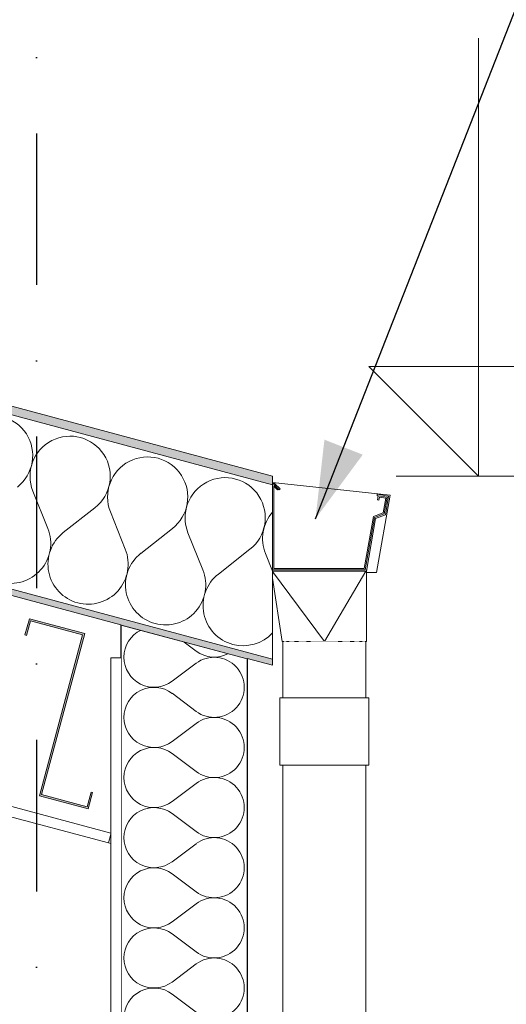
# Model space of a CAD drawing. Header units: millimetres. Extents: x -12989 to 381717, y -50461 to 30884.
# Tile 59 of 63: x 378265 to 378843, y -40516 to -39346. Entities that reach past the tile are written whole.
import ezdxf
from ezdxf.enums import TextEntityAlignment as Align

# ---------------------------------------------------------------- set-up
doc = ezdxf.new("R2010")
doc.units = ezdxf.units.MM
doc.header["$MEASUREMENT"] = 0
doc.linetypes.add('Kropki i Kreski', pattern=[360, 180, -90, 0, -90])
doc.linetypes.add('Wipeout_Contour', pattern=[1000, 0, -1000])
for name, color, linetype in [('A_WYM_SYTUACJA', 7, 'Continuous'), ('AS_Belki.Import IFC', 7, 'Continuous'), ('AS_Blachy.Import IFC', 7, 'Continuous'), ('Nowe_04-ŚCIANY DZIAŁOWE', 7, 'Continuous'), ('Nowe_A__DACHY', 7, 'Continuous'), ('Nowe_A__SCIANY', 7, 'Continuous'), ('Nowe_A_WN_WYPOSAZENIE', 7, 'Continuous'), ('Nowe_A_WYM', 7, 'Continuous'), ('Nowe_Warstwa IFC.Import IFC', 7, 'Continuous')]:
    doc.layers.add(name, color=color, linetype=linetype)
for name, color, linetype, lineweight in [('A_WYM_SYTUACJA_Nr_pióra__1', 7, 'Continuous', 13), ('A_WYM_SYTUACJA_Nr_pióra__45', 7, 'Continuous', 15), ('A_WYM_SYTUACJA_Nr_pióra__85', 7, 'Continuous', 13), ('AS_Belki.Import IFC_Nr_pióra__1', 7, 'Continuous', 13), ('AS_Blachy.Import IFC_Nr_pióra__4', 7, 'Continuous', 13), ('Nowe_A__DACHY_Nr_pióra__52', 7, 'Continuous', 15), ('Nowe_A__DACHY_Nr_pióra__72', 7, 'Continuous', 13), ('Nowe_A__SCIANY_Nr_pióra__27', 7, 'Continuous', 25), ('Nowe_A_OZN_ODNOSNIKI_Nr_pióra__85', 7, 'Continuous', 13), ('Nowe_A_WN_WYPOSAZENIE_Nr_pióra__2', 7, 'Continuous', 13), ('Nowe_A_WN_WYPOSAZENIE_Nr_pióra__24', 7, 'Continuous', 15), ('Nowe_A_WYM_Nr_pióra__1', 7, 'Continuous', 13), ('Nowe_A_WYM_Nr_pióra__45', 7, 'Continuous', 15), ('Nowe_A_WYM_Nr_pióra__85', 7, 'Continuous', 13), ('Nowe_Warstwa IFC.Import IFC_Nr_pióra__1', 7, 'Continuous', 13), ('Nowe_Warstwa IFC.Import IFC_Nr_pióra__25', 7, 'Continuous', 25)]:
    doc.layers.add(name, color=color, linetype=linetype, lineweight=lineweight)
for name, color, linetype, lineweight, true_color in [('Nowe_A__DACHY_Nr_pióra__162', 7, 'Continuous', 5, 0x6a6a6a), ('Nowe_A__DACHY_Nr_pióra__174', 7, 'Continuous', 5, 0x6a6a6a), ('Nowe_A__SCIANY_Nr_pióra__174', 7, 'Continuous', 5, 0x6a6a6a)]:
    doc.layers.add(name, color=color, linetype=linetype, lineweight=lineweight, true_color=true_color)
doc.styles.add('STYL_AUTOMATYCZNY_1', font='arial.ttf')
doc.styles.add('STYL_AUTOMATYCZNY_5', font='arial.ttf')
doc.dimstyles.new('STYL_AUTOMATYCZNY__1', dxfattribs={"dimtxt": 139.999998, "dimasz": 57, "dimexe": 0.18, "dimexo": 0.0625, "dimgap": 0, "dimtad": 1, "dimdec": 0, "dimlfac": 0.1, "dimzin": 0, "dimdsep": 46, "dimtxsty": 'STYL_AUTOMATYCZNY_5', "dimblk": 'ARROWHEAD_6', "dimblk1": 'ARROWHEAD_6', "dimblk2": 'ARROWHEAD_6', "dimcen": 0.09, "dimse1": 1, "dimse2": 1, "dimclrd": 7, "dimclre": 7, "dimclrt": 7, "dimadec": 0, "dimazin": 0, "dimtfac": 1, "dimtdec": 4, "dimtmove": 0, "dimatfit": 3, "dimfxl": 0, "dimtolj": 1, "dimtzin": 0, "dimarcsym": 0})
doc.dimstyles.new('STYL_AUTOMATYCZNY__3', dxfattribs={"dimtxt": 0.18, "dimasz": 91.2, "dimexe": 0.18, "dimexo": 0.0625, "dimgap": 0, "dimtad": 0, "dimtih": 1, "dimtoh": 1, "dimdec": 4, "dimzin": 0, "dimdsep": 46, "dimcen": 0.09, "dimadec": 0, "dimazin": 0, "dimtfac": 1, "dimtdec": 4, "dimtmove": 0, "dimatfit": 3, "dimldrblk": 'ARROWHEAD_5', "dimfxl": 0, "dimtolj": 1, "dimtzin": 0, "dimarcsym": 0})

# ---------------------------------------------------------------- blocks, each defined once
blk = doc.blocks.new('*X11', base_point=(363535.4, -45960.6))
at = {"layer": 'Nowe_A__SCIANY_Nr_pióra__174', "color": 251, "linetype": 'Continuous', "lineweight": 5, "true_color": 0x6a6a6a}
for p, q in [((378474.7, -40096.3), (378458.9, -40084.4)), ((378474.7, -40110.6), (378446.1, -40132)), ((378474.7, -40167.7), (378446.1, -40146.3)), ((378474.7, -40182), (378446.1, -40203.4)), ((378474.7, -40239.2), (378446.1, -40217.7)), ((378474.7, -40253.4), (378446.1, -40274.9)), ((378474.7, -40310.6), (378446.1, -40289.2)), ((378474.7, -40324.9), (378446.1, -40346.3)), ((378474.7, -40382), (378446.1, -40360.6)), ((378474.7, -40396.3), (378446.1, -40417.7)), ((378474.7, -40453.4), (378446.1, -40432)), ((378474.7, -40467.7), (378446.1, -40489.2)), ((378474.7, -40524.9), (378446.1, -40503.4))]:
    blk.add_line(p, q, dxfattribs=at)
for centre, start, end in [((378424.7, -40103.4), 115.3709, 180), ((378424.7, -40103.4), 180, 306.8699), ((378496.1, -40067.7), 233.1301, 298.8053), ((378496.1, -40139.2), 233.1301, 126.8699), ((378424.7, -40174.9), 53.1301, 180), ((378424.7, -40174.9), 180, 306.8699), ((378496.1, -40210.6), 233.1301, 126.8699), ((378424.7, -40246.3), 53.1301, 180), ((378424.7, -40246.3), 180, 306.8699), ((378496.1, -40282), 233.1301, 126.8699), ((378424.7, -40317.7), 53.1301, 180), ((378424.7, -40317.7), 180, 306.8699), ((378496.1, -40353.4), 233.1301, 126.8699), ((378424.7, -40389.2), 53.1301, 180), ((378424.7, -40389.2), 180, 306.8699), ((378496.1, -40424.9), 233.1301, 126.8699), ((378424.7, -40460.6), 53.1301, 180), ((378424.7, -40460.6), 180, 306.8699), ((378496.1, -40496.3), 233.1301, 126.8699), ((378424.7, -40532), 53.1301, 180)]:
    blk.add_arc(centre, 35.7, start, end, dxfattribs=at)
blk = doc.blocks.new('ElemPrzekroju_2_1', base_point=(363535.4, -45960.6))
at = {"color": 254, "linetype": 'Wipeout_Contour', "lineweight": 0, "ltscale": 13711763.05089713}
blk.add_wipeout([(378535.4, -40640.6), (378535.4, -40104.9), (378385.4, -40064.8), (378385.4, -40640.6), (378405.4, -40660.6), (378385.4, -40680.6), (378385.4, -41640.6), (378405.4, -41660.6), (378385.4, -41680.6), (378385.4, -42640.6), (378405.4, -42660.6), (378385.4, -42680.6), (378385.4, -43640.6), (378405.4, -43660.6), (378385.4, -43680.6), (378385.4, -44640.6), (378405.4, -44660.6), (378385.4, -44680.6), (378385.4, -45640.6), (378405.4, -45660.6), (378515.4, -45660.6), (378535.4, -45640.6), (378535.4, -44680.6), (378515.4, -44660.6), (378535.4, -44640.6), (378535.4, -43680.6), (378515.4, -43660.6), (378535.4, -43640.6), (378535.4, -42680.6), (378515.4, -42660.6), (378535.4, -42640.6), (378535.4, -41680.6), (378515.4, -41660.6), (378535.4, -41640.6), (378535.4, -40680.6), (378515.4, -40660.6)], dxfattribs=at).dxf.layer = 'Nowe_A__SCIANY'
at = {"layer": 'Nowe_A__SCIANY_Nr_pióra__27', "color": 7, "linetype": 'Continuous', "lineweight": 25}
for p, q in [((378385.4, -40064.8), (378385.4, -40640.6)), ((378385.4, -40064.8), (378535.4, -40104.9)), ((378535.4, -40104.9), (378535.4, -40640.6))]:
    blk.add_line(p, q, dxfattribs=at)
at = {"layer": 'Nowe_A__SCIANY', "lineweight": 0}
blk.add_blockref('*X11', (363535.4, -45960.6), dxfattribs=at)
blk = doc.blocks.new('ElemPrzekroju_9_1', base_point=(363535.4, -45960.6))
at = {"color": 254, "linetype": 'Wipeout_Contour', "lineweight": 0, "ltscale": 9899444.860514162}
blk.add_wipeout([(378565.4, -39896), (378565.4, -39897.2), (378567.9, -39897.2), (378574.3, -39903.6), (378573.3, -39904.7), (378572.2, -39903.6), (378571.1, -39904.7), (378566.9, -39900.4), (378566.9, -39998.2), (378674.1, -39998.2), (378685.1, -39936.3), (378696.6, -39932.1), (378699.7, -39914.7), (378692.1, -39913.4), (378691.5, -39916.8), (378690.1, -39916.6), (378690.9, -39911.8), (378689.4, -39911.6), (378689.7, -39909.9), (378703.1, -39912.3), (378699.3, -39934.3), (378687.7, -39938.5), (378676.9, -39999.8), (378676.9, -40002.7), (378688.7, -40002.7), (378704.9, -39911.1)], dxfattribs=at).dxf.layer = 'Nowe_A_WN_WYPOSAZENIE'
at = {"layer": 'Nowe_A_WN_WYPOSAZENIE_Nr_pióra__2', "color": 7, "linetype": 'Continuous', "lineweight": 13}
for p, q in [((378565.4, -39896), (378704.9, -39911.1)), ((378704.9, -39911.1), (378688.7, -40002.7)), ((378688.7, -40002.7), (378676.9, -40002.7))]:
    blk.add_line(p, q, dxfattribs=at)
blk = doc.blocks.new('ElemPrzekroju_14_1', base_point=(363535.4, -45960.6))
at = {"color": 254, "linetype": 'Wipeout_Contour', "lineweight": 0, "ltscale": 2283995.326016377}
blk.add_wipeout([(378565.4, -39898.7), (378567.3, -39898.7), (378573.3, -39904.7), (378574.3, -39903.6), (378567.9, -39897.2), (378565.4, -39897.2)], dxfattribs=at).dxf.layer = 'Nowe_A_WN_WYPOSAZENIE'
at = {"color": 254, "linetype": 'Wipeout_Contour', "lineweight": 0, "ltscale": 1523148.992996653}
blk.add_wipeout([(378674.5, -40084.7), (378676.9, -40084.7), (378676.9, -39999.8), (378676.9, -39999.8)], dxfattribs=at).dxf.layer = 'Nowe_A_WN_WYPOSAZENIE'
at = {"color": 254, "linetype": 'Wipeout_Contour', "lineweight": 0, "ltscale": 1523139.737348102}
blk.add_wipeout([(378667.4, -40084.7), (378674.5, -40084.7), (378676.9, -39999.8), (378676.9, -40000)], dxfattribs=at).dxf.layer = 'Nowe_A_WN_WYPOSAZENIE'
at = {"color": 254, "linetype": 'Wipeout_Contour', "lineweight": 0, "ltscale": 1903904.684914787}
blk.add_wipeout([(378656.3, -40084.7), (378667.4, -40084.7), (378676.9, -40000), (378676.7, -40001.2), (378676.5, -40001.2)], dxfattribs=at).dxf.layer = 'Nowe_A_WN_WYPOSAZENIE'
at = {"color": 254, "linetype": 'Wipeout_Contour', "lineweight": 0, "ltscale": 1523096.488793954}
blk.add_wipeout([(378642.4, -40084.7), (378656.3, -40084.7), (378676.5, -40001.2), (378676.3, -40001.2)], dxfattribs=at).dxf.layer = 'Nowe_A_WN_WYPOSAZENIE'
at = {"color": 254, "linetype": 'Wipeout_Contour', "lineweight": 0, "ltscale": 1523066.839790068}
blk.add_wipeout([(378626.9, -40084.7), (378642.4, -40084.7), (378676.3, -40001.2), (378676, -40001.2)], dxfattribs=at).dxf.layer = 'Nowe_A_WN_WYPOSAZENIE'
at = {"color": 254, "linetype": 'Wipeout_Contour', "lineweight": 0, "ltscale": 1522816.563268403}
blk.add_wipeout([(378565.4, -40001.7), (378565.4, -40002.4), (378611.5, -40084.7), (378626.9, -40084.7)], dxfattribs=at).dxf.layer = 'Nowe_A_WN_WYPOSAZENIE'
at = {"color": 254, "linetype": 'Wipeout_Contour', "lineweight": 0, "ltscale": 1522787.575064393}
blk.add_wipeout([(378565.4, -40002.4), (378565.4, -40003.5), (378597.5, -40084.7), (378611.5, -40084.7)], dxfattribs=at).dxf.layer = 'Nowe_A_WN_WYPOSAZENIE'
at = {"color": 254, "linetype": 'Wipeout_Contour', "lineweight": 0, "ltscale": 1522763.068998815}
blk.add_wipeout([(378597.5, -40084.7), (378565.4, -40003.5), (378565.4, -40005.3), (378586.5, -40084.7)], dxfattribs=at).dxf.layer = 'Nowe_A_WN_WYPOSAZENIE'
at = {"color": 254, "linetype": 'Wipeout_Contour', "lineweight": 0, "ltscale": 1522745.469160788}
blk.add_wipeout([(378586.5, -40084.7), (378565.4, -40005.3), (378565.4, -40007.9), (378579.4, -40084.7)], dxfattribs=at).dxf.layer = 'Nowe_A_WN_WYPOSAZENIE'
at = {"color": 254, "linetype": 'Wipeout_Contour', "lineweight": 0, "ltscale": 1522736.247268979}
blk.add_wipeout([(378579.4, -40084.7), (378565.4, -40007.9), (378565.4, -40009.5), (378576.9, -40084.7)], dxfattribs=at).dxf.layer = 'Nowe_A_WN_WYPOSAZENIE'
at = {"color": 254, "linetype": 'Wipeout_Contour', "lineweight": 0, "ltscale": 1522871.954524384}
blk.add_wipeout([(378565.4, -40001.2), (378565.4, -40001.7), (378626.9, -40084.7), (378676, -40001.2)], dxfattribs=at).dxf.layer = 'Nowe_A_WN_WYPOSAZENIE'
at = {"layer": 'Nowe_A_WN_WYPOSAZENIE_Nr_pióra__2', "color": 7, "linetype": 'Continuous', "lineweight": 13}
for p, q in [((378576.9, -40084.7), (378565.4, -40009.5)), ((378576.9, -40084.7), (378577.7, -40084.7)), ((378578.8, -40084.7), (378579.4, -40084.7)), ((378579.4, -40084.7), (378582.1, -40084.7)), ((378585.2, -40084.7), (378586.5, -40084.7)), ((378586.5, -40084.7), (378591.6, -40084.7)), ((378596.2, -40084.7), (378597.5, -40084.7)), ((378597.5, -40084.7), (378605.8, -40084.7)), ((378610.6, -40084.7), (378611.5, -40084.7)), ((378611.5, -40084.7), (378626.9, -40084.7)), ((378626.9, -40084.7), (378642.4, -40084.7)), ((378642.4, -40084.7), (378643.2, -40084.7)), ((378648, -40084.7), (378656.3, -40084.7)), ((378656.3, -40084.7), (378657.6, -40084.7)), ((378662.2, -40084.7), (378667.4, -40084.7)), ((378667.4, -40084.7), (378668.6, -40084.7)), ((378671.7, -40084.7), (378674.5, -40084.7)), ((378674.5, -40084.7), (378675.1, -40084.7)), ((378676.1, -40084.7), (378676.9, -40084.7))]:
    blk.add_line(p, q, dxfattribs=at)
at = {"color": 254, "linetype": 'Wipeout_Contour', "lineweight": 0, "ltscale": 5330828.233531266}
blk.add_wipeout([(378565.4, -39999.7), (378565.4, -40001.2), (378676.7, -40001.2), (378687.7, -39938.5), (378699.3, -39934.3), (378703.1, -39912.3), (378689.7, -39909.9), (378689.4, -39911.6), (378690.9, -39911.8), (378690.9, -39911.7), (378701.4, -39913.5), (378697.9, -39933.2), (378686.4, -39937.4), (378675.4, -39999.7)], dxfattribs=at).dxf.layer = 'Nowe_A_WN_WYPOSAZENIE'
at = {"color": 254, "linetype": 'Wipeout_Contour', "lineweight": 0, "ltscale": 7234152.797481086}
blk.add_wipeout([(378567.3, -39898.7), (378565.4, -39898.7), (378565.4, -39999.7), (378675.4, -39999.7), (378686.4, -39937.4), (378697.9, -39933.2), (378701.4, -39913.5), (378690.9, -39911.7), (378690.1, -39916.6), (378691.5, -39916.8), (378692.1, -39913.4), (378699.7, -39914.7), (378696.6, -39932.1), (378685.1, -39936.3), (378674.1, -39998.2), (378566.9, -39998.2), (378566.9, -39900.4), (378571.1, -39904.7), (378572.2, -39903.6)], dxfattribs=at).dxf.layer = 'Nowe_A_WN_WYPOSAZENIE'
at = {"layer": 'Nowe_A_WN_WYPOSAZENIE_Nr_pióra__2', "color": 7, "linetype": 'Continuous', "lineweight": 13}
for p, q in [((378565.4, -39897.2), (378567.9, -39897.2)), ((378567.9, -39897.2), (378574.3, -39903.6)), ((378573.3, -39904.7), (378572.2, -39903.6)), ((378574.3, -39903.6), (378573.3, -39904.7)), ((378689.4, -39911.6), (378689.7, -39909.9)), ((378690.9, -39911.8), (378689.4, -39911.6)), ((378689.7, -39909.9), (378703.1, -39912.3)), ((378703.1, -39912.3), (378699.3, -39934.3)), ((378687.7, -39938.5), (378676.7, -40001.2)), ((378699.3, -39934.3), (378687.7, -39938.5)), ((378676.7, -40001.2), (378565.4, -40001.2)), ((378626.9, -40084.7), (378565.4, -40001.7)), ((378626.9, -40084.7), (378676, -40001.2)), ((378676.9, -40084.7), (378676.9, -39999.8))]:
    blk.add_line(p, q, dxfattribs=at)
at = {"layer": 'Nowe_A_WN_WYPOSAZENIE_Nr_pióra__24', "color": 7, "linetype": 'Continuous', "lineweight": 15}
for p, q in [((378567.3, -39898.7), (378565.4, -39898.7)), ((378566.9, -39900.4), (378566.9, -39998.2)), ((378566.9, -39900.4), (378571.1, -39904.7)), ((378567.3, -39898.7), (378572.2, -39903.6)), ((378572.2, -39903.6), (378571.1, -39904.7)), ((378690.9, -39911.7), (378690.1, -39916.6)), ((378690.1, -39916.6), (378691.5, -39916.8)), ((378690.9, -39911.7), (378701.4, -39913.5)), ((378692.1, -39913.4), (378691.5, -39916.8)), ((378692.1, -39913.4), (378699.7, -39914.7)), ((378699.7, -39914.7), (378696.6, -39932.1)), ((378701.4, -39913.5), (378697.9, -39933.2)), ((378696.6, -39932.1), (378685.1, -39936.3)), ((378685.1, -39936.3), (378674.1, -39998.2)), ((378686.4, -39937.4), (378675.4, -39999.7)), ((378697.9, -39933.2), (378686.4, -39937.4)), ((378675.4, -39999.7), (378565.4, -39999.7)), ((378674.1, -39998.2), (378566.9, -39998.2))]:
    blk.add_line(p, q, dxfattribs=at)
blk = doc.blocks.new('ElemPrzekroju_15_1', base_point=(363535.4, -45960.6))
at = {"color": 254, "linetype": 'Wipeout_Contour', "lineweight": 0, "ltscale": 1522801.406114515}
blk.add_wipeout([(378577.7, -40151.5), (378583.6, -40151.5), (378583.6, -40084.7), (378577.7, -40084.7)], dxfattribs=at).dxf.layer = 'Nowe_A_WN_WYPOSAZENIE'
at = {"color": 254, "linetype": 'Wipeout_Contour', "lineweight": 0, "ltscale": 1523154.618751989}
blk.add_wipeout([(378583.6, -40231.5), (378577.7, -40231.5), (378577.7, -41651.5), (378583.6, -41651.5)], dxfattribs=at).dxf.layer = 'Nowe_A_WN_WYPOSAZENIE'
at = {"color": 254, "linetype": 'Wipeout_Contour', "lineweight": 0, "ltscale": 1522835.417721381}
blk.add_wipeout([(378594.8, -40084.7), (378583.6, -40084.7), (378583.6, -40151.5), (378594.8, -40151.5)], dxfattribs=at).dxf.layer = 'Nowe_A_WN_WYPOSAZENIE'
at = {"color": 254, "linetype": 'Wipeout_Contour', "lineweight": 0, "ltscale": 1523188.622482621}
blk.add_wipeout([(378594.8, -40231.5), (378583.6, -40231.5), (378583.6, -41651.5), (378594.8, -41651.5)], dxfattribs=at).dxf.layer = 'Nowe_A_WN_WYPOSAZENIE'
at = {"layer": 'Nowe_A_WN_WYPOSAZENIE_Nr_pióra__2', "color": 7, "linetype": 'Continuous', "lineweight": 13}
for p, q in [((378577.7, -40084.7), (378578.8, -40084.7)), ((378582.1, -40084.7), (378583.6, -40084.7)), ((378583.6, -40084.7), (378585.2, -40084.7))]:
    blk.add_line(p, q, dxfattribs=at)
at = {"color": 254, "linetype": 'Wipeout_Contour', "lineweight": 0, "ltscale": 1522887.526669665}
blk.add_wipeout([(378609.8, -40084.7), (378594.8, -40084.7), (378594.8, -40151.5), (378609.8, -40151.5)], dxfattribs=at).dxf.layer = 'Nowe_A_WN_WYPOSAZENIE'
at = {"color": 254, "linetype": 'Wipeout_Contour', "lineweight": 0, "ltscale": 1522814.849265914}
blk.add_wipeout([(378574.1, -40231.5), (378578.4, -40231.5), (378578.4, -40151.5), (378574.1, -40151.5)], dxfattribs=at).dxf.layer = 'Nowe_A_WN_WYPOSAZENIE'
at = {"color": 254, "linetype": 'Wipeout_Contour', "lineweight": 0, "ltscale": 1523240.719340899}
blk.add_wipeout([(378609.8, -40231.5), (378594.8, -40231.5), (378594.8, -41651.5), (378609.8, -41651.5)], dxfattribs=at).dxf.layer = 'Nowe_A_WN_WYPOSAZENIE'
at = {"layer": 'Nowe_A_WN_WYPOSAZENIE_Nr_pióra__2', "color": 7, "linetype": 'Continuous', "lineweight": 13}
for p, q in [((378591.6, -40084.7), (378594.8, -40084.7)), ((378594.8, -40084.7), (378596.2, -40084.7))]:
    blk.add_line(p, q, dxfattribs=at)
at = {"color": 254, "linetype": 'Wipeout_Contour', "lineweight": 0, "ltscale": 1522951.447700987}
blk.add_wipeout([(378609.8, -40084.7), (378609.8, -40151.5), (378626.9, -40151.5), (378626.9, -40084.7)], dxfattribs=at).dxf.layer = 'Nowe_A_WN_WYPOSAZENIE'
at = {"color": 254, "linetype": 'Wipeout_Contour', "lineweight": 0, "ltscale": 1522842.3459697}
blk.add_wipeout([(378578.4, -40231.5), (378587.9, -40231.5), (378587.9, -40151.5), (378578.4, -40151.5)], dxfattribs=at).dxf.layer = 'Nowe_A_WN_WYPOSAZENIE'
at = {"color": 254, "linetype": 'Wipeout_Contour', "lineweight": 0, "ltscale": 1523304.625554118}
blk.add_wipeout([(378609.8, -41651.5), (378626.9, -41651.5), (378626.9, -40231.5), (378609.8, -40231.5)], dxfattribs=at).dxf.layer = 'Nowe_A_WN_WYPOSAZENIE'
at = {"layer": 'Nowe_A_WN_WYPOSAZENIE_Nr_pióra__2', "color": 7, "linetype": 'Continuous', "lineweight": 13}
for p, q in [((378577.7, -40151.5), (378577.7, -40084.7)), ((378605.8, -40084.7), (378609.8, -40084.7)), ((378609.8, -40084.7), (378610.6, -40084.7)), ((378574.1, -40151.5), (378578.4, -40151.5)), ((378574.1, -40231.5), (378574.1, -40151.5)), ((378574.1, -40231.5), (378578.4, -40231.5)), ((378577.7, -41651.5), (378577.7, -40231.5))]:
    blk.add_line(p, q, dxfattribs=at)
at = {"color": 254, "linetype": 'Wipeout_Contour', "lineweight": 0, "ltscale": 1523019.470956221}
blk.add_wipeout([(378626.9, -40151.5), (378644, -40151.5), (378644, -40084.7), (378626.9, -40084.7)], dxfattribs=at).dxf.layer = 'Nowe_A_WN_WYPOSAZENIE'
at = {"color": 254, "linetype": 'Wipeout_Contour', "lineweight": 0, "ltscale": 1522888.707003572}
blk.add_wipeout([(378587.9, -40231.5), (378601.7, -40231.5), (378601.7, -40151.5), (378587.9, -40151.5)], dxfattribs=at).dxf.layer = 'Nowe_A_WN_WYPOSAZENIE'
at = {"color": 254, "linetype": 'Wipeout_Contour', "lineweight": 0, "ltscale": 1523372.633041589}
blk.add_wipeout([(378626.9, -41651.5), (378644, -41651.5), (378644, -40231.5), (378626.9, -40231.5)], dxfattribs=at).dxf.layer = 'Nowe_A_WN_WYPOSAZENIE'
at = {"layer": 'Nowe_A_WN_WYPOSAZENIE_Nr_pióra__2', "color": 7, "linetype": 'Continuous', "lineweight": 13}
for p, q in [((378578.4, -40151.5), (378587.9, -40151.5)), ((378578.4, -40231.5), (378587.9, -40231.5))]:
    blk.add_line(p, q, dxfattribs=at)
at = {"color": 254, "linetype": 'Wipeout_Contour', "lineweight": 0, "ltscale": 1523083.391829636}
blk.add_wipeout([(378644, -40151.5), (378659, -40151.5), (378659, -40084.7), (378644, -40084.7)], dxfattribs=at).dxf.layer = 'Nowe_A_WN_WYPOSAZENIE'
at = {"color": 254, "linetype": 'Wipeout_Contour', "lineweight": 0, "ltscale": 1522948.908445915}
blk.add_wipeout([(378601.7, -40231.5), (378618.2, -40231.5), (378618.2, -40151.5), (378601.7, -40151.5)], dxfattribs=at).dxf.layer = 'Nowe_A_WN_WYPOSAZENIE'
at = {"color": 254, "linetype": 'Wipeout_Contour', "lineweight": 0, "ltscale": 1523436.539099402}
blk.add_wipeout([(378659, -40231.5), (378644, -40231.5), (378644, -41651.5), (378659, -41651.5)], dxfattribs=at).dxf.layer = 'Nowe_A_WN_WYPOSAZENIE'
at = {"layer": 'Nowe_A_WN_WYPOSAZENIE_Nr_pióra__2', "color": 7, "linetype": 'Continuous', "lineweight": 13}
for p, q in [((378643.2, -40084.7), (378644, -40084.7)), ((378644, -40084.7), (378648, -40084.7)), ((378587.9, -40151.5), (378601.7, -40151.5)), ((378587.9, -40231.5), (378601.7, -40231.5))]:
    blk.add_line(p, q, dxfattribs=at)
at = {"color": 254, "linetype": 'Wipeout_Contour', "lineweight": 0, "ltscale": 1523135.500544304}
blk.add_wipeout([(378659, -40151.5), (378670.2, -40151.5), (378670.2, -40084.7), (378659, -40084.7)], dxfattribs=at).dxf.layer = 'Nowe_A_WN_WYPOSAZENIE'
at = {"color": 254, "linetype": 'Wipeout_Contour', "lineweight": 0, "ltscale": 1523016.426549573}
blk.add_wipeout([(378618.2, -40231.5), (378635.6, -40231.5), (378635.6, -40151.5), (378618.2, -40151.5)], dxfattribs=at).dxf.layer = 'Nowe_A_WN_WYPOSAZENIE'
at = {"color": 254, "linetype": 'Wipeout_Contour', "lineweight": 0, "ltscale": 1523488.635737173}
blk.add_wipeout([(378670.2, -40231.5), (378659, -40231.5), (378659, -41651.5), (378670.2, -41651.5)], dxfattribs=at).dxf.layer = 'Nowe_A_WN_WYPOSAZENIE'
at = {"layer": 'Nowe_A_WN_WYPOSAZENIE_Nr_pióra__2', "color": 7, "linetype": 'Continuous', "lineweight": 13}
for p, q in [((378657.6, -40084.7), (378659, -40084.7)), ((378659, -40084.7), (378662.2, -40084.7)), ((378601.7, -40151.5), (378618.2, -40151.5)), ((378601.7, -40231.5), (378618.2, -40231.5))]:
    blk.add_line(p, q, dxfattribs=at)
at = {"color": 254, "linetype": 'Wipeout_Contour', "lineweight": 0, "ltscale": 1523169.512274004}
blk.add_wipeout([(378670.2, -40151.5), (378676.1, -40151.5), (378676.1, -40084.7), (378670.2, -40084.7)], dxfattribs=at).dxf.layer = 'Nowe_A_WN_WYPOSAZENIE'
at = {"color": 254, "linetype": 'Wipeout_Contour', "lineweight": 0, "ltscale": 1523083.944685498}
blk.add_wipeout([(378635.6, -40231.5), (378652.1, -40231.5), (378652.1, -40151.5), (378635.6, -40151.5)], dxfattribs=at).dxf.layer = 'Nowe_A_WN_WYPOSAZENIE'
at = {"color": 254, "linetype": 'Wipeout_Contour', "lineweight": 0, "ltscale": 1523522.639584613}
blk.add_wipeout([(378670.2, -41651.5), (378676.1, -41651.5), (378676.1, -40231.5), (378670.2, -40231.5)], dxfattribs=at).dxf.layer = 'Nowe_A_WN_WYPOSAZENIE'
at = {"layer": 'Nowe_A_WN_WYPOSAZENIE_Nr_pióra__2', "color": 7, "linetype": 'Continuous', "lineweight": 13}
for p, q in [((378668.6, -40084.7), (378670.2, -40084.7)), ((378670.2, -40084.7), (378671.7, -40084.7)), ((378675.1, -40084.7), (378676.1, -40084.7)), ((378618.2, -40151.5), (378635.6, -40151.5)), ((378618.2, -40231.5), (378635.6, -40231.5))]:
    blk.add_line(p, q, dxfattribs=at)
at = {"color": 254, "linetype": 'Wipeout_Contour', "lineweight": 0, "ltscale": 1523144.14621087}
blk.add_wipeout([(378652.1, -40231.5), (378665.9, -40231.5), (378665.9, -40151.5), (378652.1, -40151.5)], dxfattribs=at).dxf.layer = 'Nowe_A_WN_WYPOSAZENIE'
at = {"layer": 'Nowe_A_WN_WYPOSAZENIE_Nr_pióra__2', "color": 7, "linetype": 'Continuous', "lineweight": 13}
for p, q in [((378635.6, -40151.5), (378652.1, -40151.5)), ((378635.6, -40231.5), (378652.1, -40231.5))]:
    blk.add_line(p, q, dxfattribs=at)
at = {"color": 254, "linetype": 'Wipeout_Contour', "lineweight": 0, "ltscale": 1523190.507343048}
blk.add_wipeout([(378665.9, -40231.5), (378675.4, -40231.5), (378675.4, -40151.5), (378665.9, -40151.5)], dxfattribs=at).dxf.layer = 'Nowe_A_WN_WYPOSAZENIE'
at = {"layer": 'Nowe_A_WN_WYPOSAZENIE_Nr_pióra__2', "color": 7, "linetype": 'Continuous', "lineweight": 13}
for p, q in [((378652.1, -40151.5), (378665.9, -40151.5)), ((378652.1, -40231.5), (378665.9, -40231.5))]:
    blk.add_line(p, q, dxfattribs=at)
at = {"color": 254, "linetype": 'Wipeout_Contour', "lineweight": 0, "ltscale": 1523218.004118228}
blk.add_wipeout([(378675.4, -40231.5), (378679.7, -40231.5), (378679.7, -40151.5), (378675.4, -40151.5)], dxfattribs=at).dxf.layer = 'Nowe_A_WN_WYPOSAZENIE'
at = {"layer": 'Nowe_A_WN_WYPOSAZENIE_Nr_pióra__2', "color": 7, "linetype": 'Continuous', "lineweight": 13}
for p, q in [((378676.1, -40151.5), (378676.1, -40084.7)), ((378665.9, -40151.5), (378675.4, -40151.5)), ((378675.4, -40151.5), (378679.7, -40151.5)), ((378679.7, -40231.5), (378679.7, -40151.5)), ((378665.9, -40231.5), (378675.4, -40231.5)), ((378675.4, -40231.5), (378679.7, -40231.5)), ((378676.1, -41651.5), (378676.1, -40231.5))]:
    blk.add_line(p, q, dxfattribs=at)
blk = doc.blocks.new('ElemPrzekroju_19_1', base_point=(363535.4, -45960.6))
at = {"color": 254, "linetype": 'Wipeout_Contour', "lineweight": 0, "ltscale": 1141543.800224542}
blk.add_wipeout([(378373.4, -40313.4), (378370.6, -40324), (378373.4, -40324.8)], dxfattribs=at).dxf.layer = 'Nowe_04-ŚCIANY DZIAŁOWE'
blk = doc.blocks.new('ElemPrzekroju_64_1', base_point=(363535.4, -45960.6))
at = {"color": 254, "linetype": 'Wipeout_Contour', "lineweight": 0, "ltscale": 4563617.158161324}
blk.add_wipeout([(377997.4, -40317.2), (378135.4, -40354.2), (378135.4, -40335.2), (378235.4, -40335.2), (378235.4, -40435.2), (378135.4, -40435.2), (378135.4, -40370.8), (377997.4, -40333.8), (377997.4, -40868.6), (378373.4, -40868.6), (378373.4, -40324.8), (377997.4, -40224.1)], dxfattribs=at).dxf.layer = 'AS_Blachy.Import IFC'
at = {"layer": 'AS_Blachy.Import IFC_Nr_pióra__4', "color": 7, "linetype": 'Continuous', "lineweight": 13}
blk.add_line((378370.6, -40324), (378373.4, -40324.8), dxfattribs=at)
blk = doc.blocks.new('ElemPrzekroju_66_1', base_point=(363535.4, -45960.6))
at = {"color": 254, "linetype": 'Wipeout_Contour', "lineweight": 0, "ltscale": 2664792.590717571}
blk.add_wipeout([(378373.4, -40313.4), (378373.4, -45660.6), (378385.4, -45660.6), (378385.4, -40104.1), (378373.4, -40104.1), (378373.4, -40312.4), (378373.7, -40312.4)], dxfattribs=at).dxf.layer = 'AS_Blachy.Import IFC'
at = {"layer": 'AS_Blachy.Import IFC_Nr_pióra__4', "color": 7, "linetype": 'Continuous', "lineweight": 13}
for p, q in [((378373.4, -40104.1), (378373.4, -40312.4)), ((378373.4, -40104.1), (378385.4, -40104.1)), ((378373.4, -40312.4), (378373.4, -40313.4)), ((378373.4, -40313.4), (378373.4, -45660.6))]:
    blk.add_line(p, q, dxfattribs=at)
blk = doc.blocks.new('ElemPrzekroju_81_1', base_point=(363535.4, -45960.6))
at = {"color": 254, "linetype": 'Wipeout_Contour', "lineweight": 0, "ltscale": 1519173.26460136}
blk.add_wipeout([(376960.9, -39946.3), (378370.6, -40324), (378373.7, -40312.4), (376964, -39934.7)], dxfattribs=at).dxf.layer = 'AS_Blachy.Import IFC'
at = {"layer": 'AS_Blachy.Import IFC_Nr_pióra__4', "color": 7, "linetype": 'Continuous', "lineweight": 13}
for p, q in [((376960.9, -39946.3), (376964, -39934.7)), ((376964, -39934.7), (378373.4, -40312.4)), ((376960.9, -39946.3), (378370.6, -40324)), ((378370.6, -40324), (378373.4, -40313.4)), ((378373.4, -40312.4), (378373.7, -40312.4)), ((378373.4, -40313.4), (378373.7, -40312.4))]:
    blk.add_line(p, q, dxfattribs=at)
blk = doc.blocks.new('*X96', base_point=(363535.4, -45960.6))
at = {"layer": 'Nowe_A__DACHY_Nr_pióra__174', "color": 251, "linetype": 'Continuous', "lineweight": 5, "true_color": 0x6a6a6a}
for p, q in [((378281, -39906.3), (378298.7, -39950.5)), ((378354.6, -39926), (378317.1, -39955.4)), ((378373, -39930.9), (378390.7, -39975.1)), ((378446.6, -39950.7), (378409.1, -39980.1)), ((378465, -39955.6), (378482.7, -39999.8)), ((378538.6, -39975.3), (378501.1, -40004.7)), ((378557, -39980.2), (378565.4, -40001.2))]:
    blk.add_line(p, q, dxfattribs=at)
for centre, start, end in [((378233.2, -39863.9), 308.1301, 201.8699), ((378325.2, -39888.5), 308.1301, 201.8699), ((378417.2, -39913.2), 308.1301, 201.8699), ((378509.2, -39937.8), 308.1301, 201.8699), ((378601.2, -39962.5), 138.7013, 201.8699), ((378254.6, -39968.2), 255, 21.8699), ((378346.5, -39992.9), 128.1301, 255), ((378346.5, -39992.9), 255, 21.8699), ((378438.5, -40017.5), 128.1301, 255), ((378438.5, -40017.5), 255, 21.8699), ((378530.5, -40042.2), 128.1301, 255), ((378530.5, -40042.2), 255, 317.0783)]:
    blk.add_arc(centre, 47.6, start, end, dxfattribs=at)
blk = doc.blocks.new('*X97', base_point=(363535.4, -45960.6))
at = {"layer": 'Nowe_A__DACHY_Nr_pióra__162', "linetype": 'Continuous', "lineweight": 5, "true_color": 0x6a6a6a}
blk.add_hatch(color=251, dxfattribs=at).paths.add_polyline_path([(371035.4, -38088.1), (371035.4, -38095.3), (378565.4, -40113), (378565.4, -40105.7)])
blk = doc.blocks.new('ElemPrzekroju_84_1', base_point=(363535.4, -45960.6))
at = {"layer": 'Nowe_A__DACHY_Nr_pióra__162', "linetype": 'Continuous', "lineweight": 0, "true_color": 0x353535}
blk.add_hatch(color=250, dxfattribs=at).paths.add_polyline_path([(371035.4, -37881), (378565.4, -39898.7), (378565.4, -39888.3), (371035.4, -37870.7)])
at = {"color": 254, "linetype": 'Wipeout_Contour', "lineweight": 0, "ltscale": 1507295.40112912}
blk.add_wipeout([(371035.4, -38088.1), (378565.4, -40105.7), (378565.4, -39898.7), (371035.4, -37881)], dxfattribs=at).dxf.layer = 'Nowe_A__DACHY'
at = {"layer": 'Nowe_A__DACHY', "lineweight": 0}
blk.add_blockref('*X96', (363535.4, -45960.6), dxfattribs=at)
at = {"color": 254, "linetype": 'Wipeout_Contour', "lineweight": 0, "ltscale": 1507339.749444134}
blk.add_wipeout([(371035.4, -38088.1), (371035.4, -38095.3), (378565.4, -40113), (378565.4, -40105.7)], dxfattribs=at).dxf.layer = 'Nowe_A__DACHY'
at = {"layer": 'Nowe_A__DACHY_Nr_pióra__52', "color": 7, "linetype": 'Continuous', "lineweight": 15}
for p, q in [((371035.4, -37870.7), (378565.4, -39888.3)), ((371035.4, -37881), (378565.4, -39898.7)), ((371035.4, -38088.1), (378565.4, -40105.7)), ((378565.4, -39888.3), (378565.4, -39898.7)), ((378565.4, -39898.7), (378565.4, -39999.7))]:
    blk.add_line(p, q, dxfattribs=at)
at = {"layer": 'Nowe_A__DACHY_Nr_pióra__52', "color": 7, "linetype": 'Continuous', "lineweight": 15, "flags": 128}
blk.add_lwpolyline([(378565.4, -39999.7), (378565.4, -40105.7), (378565.4, -40113)], dxfattribs=at)
at = {"layer": 'Nowe_A__DACHY_Nr_pióra__72', "color": 7, "linetype": 'Continuous', "lineweight": 13}
for p, q in [((371035.4, -38095.3), (378385.4, -40064.8)), ((378535.4, -40104.9), (378565.4, -40113))]:
    blk.add_line(p, q, dxfattribs=at)
at = {"layer": 'Nowe_A__DACHY', "lineweight": 0}
blk.add_blockref('*X97', (363535.4, -45960.6), dxfattribs=at)
blk = doc.blocks.new('ElemPrzekroju_109_1', base_point=(363535.4, -45960.6))
at = {"layer": 'AS_Belki.Import IFC', "linetype": 'Continuous', "lineweight": 0, "true_color": 0x000000}
blk.add_hatch(color=18, dxfattribs=at).paths.add_polyline_path([(378291.2, -40266.5), (378342.5, -40075.3), (378276.8, -40057.7), (378271.6, -40077), (378273.6, -40077.5), (378278.2, -40060.1), (378340, -40076.7), (378288.8, -40268), (378346.7, -40283.5), (378351.9, -40264.2), (378350, -40263.7), (378345.3, -40281)])
at = {"layer": 'AS_Belki.Import IFC_Nr_pióra__1', "color": 7, "linetype": 'Continuous', "lineweight": 13}
for p, q in [((378276.8, -40057.7), (378271.6, -40077)), ((378278.2, -40060.1), (378273.6, -40077.5)), ((378276.8, -40057.7), (378342.5, -40075.3)), ((378278.2, -40060.1), (378340, -40076.7)), ((378271.6, -40077), (378273.6, -40077.5)), ((378340, -40076.7), (378288.8, -40268)), ((378342.5, -40075.3), (378291.2, -40266.5)), ((378288.8, -40268), (378346.7, -40283.5)), ((378291.2, -40266.5), (378345.3, -40281)), ((378350, -40263.7), (378345.3, -40281)), ((378351.9, -40264.2), (378346.7, -40283.5)), ((378350, -40263.7), (378351.9, -40264.2))]:
    blk.add_line(p, q, dxfattribs=at)
blk = doc.blocks.new('Standardowy znacznik osi[7]_1', base_point=(378285.4, -35960.6))
at = {"layer": 'Nowe_Warstwa IFC.Import IFC_Nr_pióra__25', "color": 7, "linetype": 'Kropki i Kreski', "lineweight": 25}
blk.add_line((378285.4, -36960.6), (378285.4, -48960.6), dxfattribs=at)
at = {"layer": 'Nowe_Warstwa IFC.Import IFC_Nr_pióra__1', "color": 7, "lineweight": 13, "style": 'STYL_AUTOMATYCZNY_1'}
for tag, p in [('AC_MarkerText_1_0', (378285.4, -35623.1)), ('AC_MarkerText_1_1', (378285.4, -50123.1))]:
    blk.add_attdef(tag, text='', height=175, rotation=360, dxfattribs=at).set_placement(p, align=Align.TOP_CENTER)
blk = doc.blocks.new('Wymiary_7_1', base_point=(378809.6, -39888.3))
at = {"layer": 'Nowe_A_WYM_Nr_pióra__45', "color": 7, "linetype": 'Continuous', "lineweight": 15}
for p, q in [((378809.6, -39888.3), (378809.6, -39368.3)), ((378809.6, -39888.3), (378679.6, -39758.3)), ((378679.6, -39758.3), (378809.6, -39758.3)), ((378809.6, -39758.3), (379360.4, -39758.3))]:
    blk.add_line(p, q, dxfattribs=at)
at = {"layer": 'Nowe_A_WYM_Nr_pióra__85', "color": 7, "linetype": 'Continuous', "lineweight": 13}
for q in [(378712.1, -39888.3), (378907.1, -39888.3)]:
    blk.add_line((378809.6, -39888.3), q, dxfattribs=at)
at = {"layer": 'Nowe_A_WYM_Nr_pióra__1', "color": 7, "lineweight": 13, "insert": (378874.6, -39732.3), "char_height": 140, "attachment_point": 7, "style": 'STYL_AUTOMATYCZNY_5'}
blk.add_mtext('\\A1;{\\pql;\\fArial|b0|i0|c238|p0;\\W1.000000;+6,07}', dxfattribs=at)
blk = doc.blocks.new('*D189', base_point=(363535.4, -45960.6))
at = {"layer": 'A_WYM_SYTUACJA_Nr_pióra__45', "color": 7, "linetype": 'Continuous', "lineweight": 15}
for p, q in [((371249.3, -37188.4), (371175.8, -37230.9)), ((378705.8, -39248.5), (378779.3, -39206.1))]:
    blk.add_line(p, q, dxfattribs=at)
at = {"layer": 'A_WYM_SYTUACJA_Nr_pióra__85', "color": 7, "linetype": 'Continuous', "lineweight": 13}
for p, q in [((371198, -37264), (371227.1, -37155.3)), ((371169.1, -37198), (371212.5, -37209.7)), ((371212.5, -37209.7), (378742.5, -39227.3)), ((378728, -39281.6), (378757.1, -39173)), ((378742.5, -39227.3), (378786, -39239))]:
    blk.add_line(p, q, dxfattribs=at)
at = {"layer": 'A_WYM_SYTUACJA_Nr_pióra__1', "color": 7, "lineweight": 13, "insert": (374830.1, -38150), "char_height": 140, "attachment_point": 7, "rotation": 345, "style": 'STYL_AUTOMATYCZNY_5'}
blk.add_mtext('\\A1;{\\pql;\\fArial|b0|i0|c238|p0;\\W1.000000;780}', dxfattribs=at)
blk = doc.blocks.new('ARROWHEAD_6')
at = {"color": 0, "linetype": 'Continuous', "lineweight": 0}
for p, q in [((-0.5, -0.5), (0.5, 0.5)), ((0, 0), (-1, 0))]:
    blk.add_line(p, q, dxfattribs=at)
blk = doc.blocks.new('ARROWHEAD_5')
at = {"linetype": 'Continuous', "lineweight": 0}
blk.add_hatch(color=0, dxfattribs=at).paths.add_polyline_path([(-1, 0.2679), (0, 0), (-1, -0.2679)])
at = {"color": 0, "linetype": 'Continuous', "lineweight": 0}
blk.add_line((0, 0), (-1, 0), dxfattribs=at)

msp = doc.modelspace()

# ---------------------------------------------------------------- block references
at = {"layer": 'Nowe_A__SCIANY', "lineweight": 0}
msp.add_blockref('ElemPrzekroju_2_1', (363535.4, -45960.6), dxfattribs=at)
at = {"layer": 'Nowe_A_WN_WYPOSAZENIE', "lineweight": 0}
msp.add_blockref('ElemPrzekroju_9_1', (363535.4, -45960.6), dxfattribs=at)
at = {"layer": 'Nowe_A_WYM', "color": 7, "linetype": 'Continuous', "lineweight": 13}
msp.add_blockref('Wymiary_7_1', (378809.6, -39888.3), dxfattribs=at)

# ---------------------------------------------------------------- next in the draw order: block references
at = {"layer": 'Nowe_04-ŚCIANY DZIAŁOWE', "lineweight": 0}
msp.add_blockref('ElemPrzekroju_19_1', (363535.4, -45960.6), dxfattribs=at)
at = {"layer": 'Nowe_A_WN_WYPOSAZENIE', "lineweight": 0}
msp.add_blockref('ElemPrzekroju_14_1', (363535.4, -45960.6), dxfattribs=at)

# ---------------------------------------------------------------- next in the draw order: block references
at = {"layer": 'AS_Blachy.Import IFC', "lineweight": 0}
msp.add_blockref('ElemPrzekroju_64_1', (363535.4, -45960.6), dxfattribs=at)
at = {"layer": 'Nowe_A_WN_WYPOSAZENIE', "lineweight": 0}
msp.add_blockref('ElemPrzekroju_15_1', (363535.4, -45960.6), dxfattribs=at)

# ---------------------------------------------------------------- next in the draw order: leaders
at = {"layer": 'Nowe_A_OZN_ODNOSNIKI_Nr_pióra__85', "color": 7, "linetype": 'Continuous', "lineweight": 13, "annotation_type": 0, "has_hookline": 1, "hookline_direction": 0, "text_width": 2101.3}
msp.add_leader([(378616.4, -39938.9), (378980.9, -39009), (378958, -38974.7), (379049.2, -38974.7)], dimstyle='STYL_AUTOMATYCZNY__3', dxfattribs=at)

# ---------------------------------------------------------------- next in the draw order: block references
at = {"layer": 'AS_Blachy.Import IFC', "lineweight": 0}
msp.add_blockref('ElemPrzekroju_66_1', (363535.4, -45960.6), dxfattribs=at)

# ---------------------------------------------------------------- next in the draw order: block references
msp.add_blockref('ElemPrzekroju_81_1', (363535.4, -45960.6), dxfattribs=at)

# ---------------------------------------------------------------- next in the draw order: block references
at = {"layer": 'Nowe_A__DACHY', "lineweight": 0}
msp.add_blockref('ElemPrzekroju_84_1', (363535.4, -45960.6), dxfattribs=at)

# ---------------------------------------------------------------- next in the draw order: block references
at = {"layer": 'AS_Belki.Import IFC', "lineweight": 0}
msp.add_blockref('ElemPrzekroju_109_1', (363535.4, -45960.6), dxfattribs=at)
at = {"layer": 'Nowe_Warstwa IFC.Import IFC', "color": 7, "linetype": 'Continuous', "lineweight": 13}
msp.add_blockref('Standardowy znacznik osi[7]_1', (378285.4, -35960.6), dxfattribs=at)

# ---------------------------------------------------------------- next in the draw order: dimensions: what is measured, and where the dimension line sits
at = {"layer": 'A_WYM_SYTUACJA', "color": 7, "linetype": 'Continuous', "lineweight": 13}
dim = msp.add_linear_dim(base=(378742.5, -39227.3), p1=(371035.4, -37870.7), p2=(378565.4, -39888.3), angle=345, dimstyle='STYL_AUTOMATYCZNY__1', dxfattribs=at)
dim.commit()
dim.dimension.update_dxf_attribs({"geometry": '*D189', "text_midpoint": (375002.5, -38123.7), "dimtype": 160, "text_rotation": 345})

doc.saveas('drawing.dxf')
